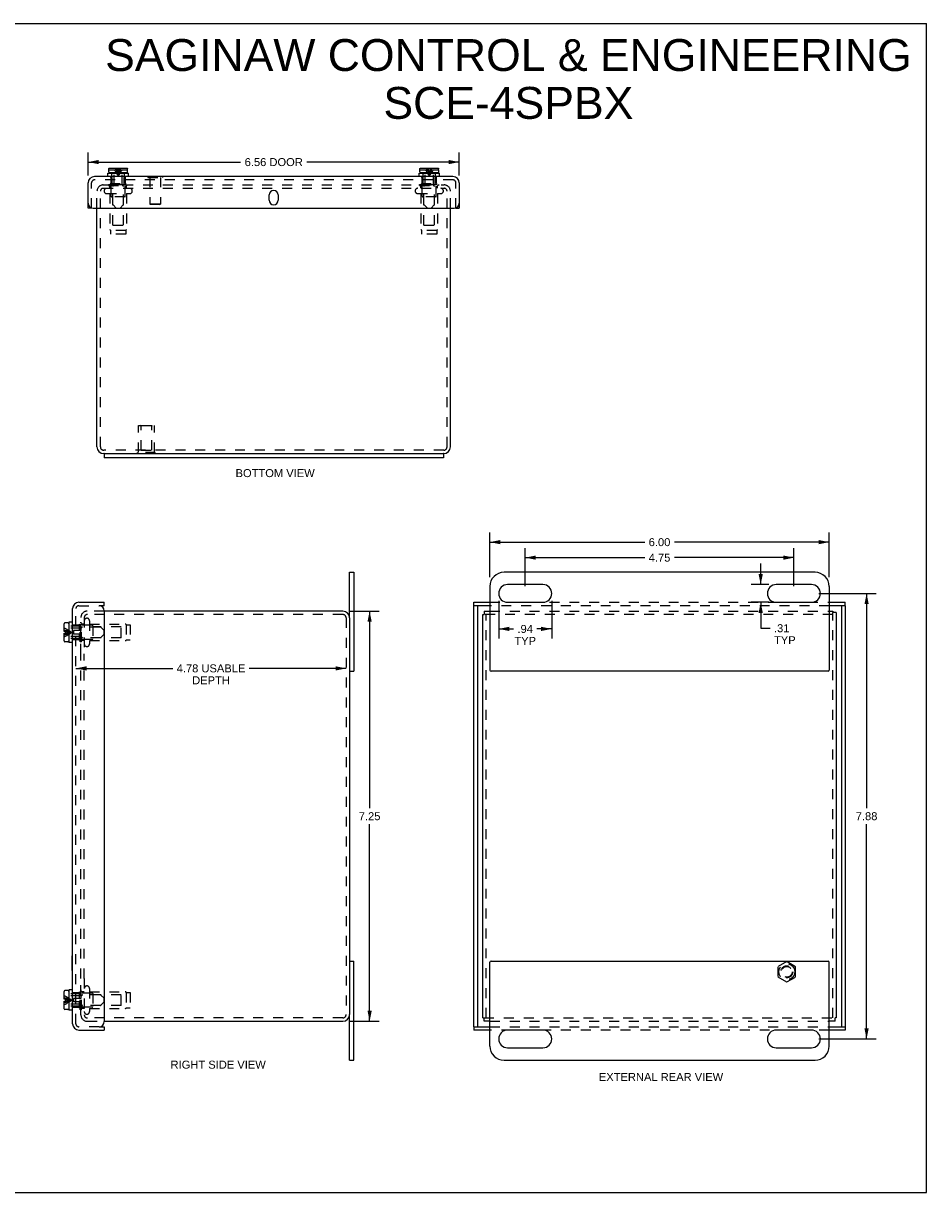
# Model space of a CAD drawing. Header units: inches. Extents: x 0 to 31.9, y 0 to 20.7.
# Tile 3 of 3: x 16 to 31.9, y 0 to 20.7. Entities that reach past the tile are written whole.
import ezdxf

# ---------------------------------------------------------------- set-up
doc = ezdxf.new("R2010")
doc.units = ezdxf.units.IN
doc.header["$LTSCALE"] = 1.75673
doc.header["$MEASUREMENT"] = 0
doc.linetypes.add('HIDDEN', pattern=[0.2, 0.1, -0.1])
doc.layers.get('0').update_dxf_attribs({"linetype": 'CONTINUOUS'})
for name, color, linetype in [('DEFAULT_2', 8, 'HIDDEN'), ('DIMENSIONS', 7, 'CONTINUOUS'), ('DOOR_ASSEMBLY', 7, 'CONTINUOUS')]:
    doc.layers.add(name, color=color, linetype=linetype)
doc.styles.get("Standard").update_dxf_attribs({"font": 'arial.ttf'})
doc.dimstyles.new('DIMSTYLE_2', dxfattribs={"dimtxt": 0.140914, "dimasz": 0.187886, "dimexe": 0.09, "dimexo": 0.07, "dimgap": 0.0375, "dimtad": 0, "dimtih": 1, "dimtoh": 1, "dimzin": 4, "dimdsep": 46, "dimtxsty": 'Standard', "dimblk": '_FILLED', "dimblk1": '_FILLED', "dimblk2": '_FILLED', "dimcen": 0.09, "dimadec": 3, "dimazin": 1, "dimtfac": 1, "dimtdec": 3, "dimtofl": 0, "dimtmove": 0, "dimatfit": 3, "dimldrblk": '_FILLED', "dimfxl": 0, "dimtolj": 1, "dimtzin": 4, "dimarcsym": 0})

# ---------------------------------------------------------------- blocks, each defined once
blk = doc.blocks.new('_FILLED')
at = {"color": 0, "linetype": 'ByBlock'}
blk.add_solid([(0, 0), (-1, 0.2), (-1, -0.2)], dxfattribs=at)
blk = doc.blocks.new('*D3')
at = {"layer": 'DIMENSIONS', "color": 2, "linetype": 'Continuous'}
for p, q in [((17.115, 17.98), (17.115, 18.385)), ((17.115, 18.216), (19.812, 18.216)), ((23.678, 18.216), (20.981, 18.216)), ((23.678, 17.98), (23.678, 18.385))]:
    blk.add_line(p, q, dxfattribs=at)
at = {"layer": 'DIMENSIONS', "color": 2, "linetype": 'Continuous', "xscale": 0.1878855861, "yscale": 0.1878855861, "zscale": 0.1878855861, "rotation": 180}
blk.add_blockref('_FILLED', (17.115, 18.216), dxfattribs=at)
at = {"layer": 'DIMENSIONS', "color": 2, "linetype": 'Continuous', "xscale": 0.1878855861, "yscale": 0.1878855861, "zscale": 0.1878855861}
blk.add_blockref('_FILLED', (23.678, 18.216), dxfattribs=at)
at = {"layer": 'DIMENSIONS', "color": 2, "linetype": 'Continuous', "insert": (20.397, 18.286), "char_height": 0.1409, "width": 1.02726, "attachment_point": 2, "line_spacing_factor": 0.9}
blk.add_mtext('6.56 DOOR', dxfattribs=at)
blk = doc.blocks.new('*D4')
at = {"layer": 'DIMENSIONS', "color": 2, "linetype": 'Continuous'}
for p, q in [((24.218, 10.878), (24.218, 11.667)), ((30.218, 10.878), (30.218, 11.667)), ((24.218, 11.498), (26.957, 11.498)), ((30.218, 11.498), (27.48, 11.498))]:
    blk.add_line(p, q, dxfattribs=at)
at = {"layer": 'DIMENSIONS', "color": 2, "linetype": 'Continuous', "xscale": 0.1878855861, "yscale": 0.1878855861, "zscale": 0.1878855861, "rotation": 180}
blk.add_blockref('_FILLED', (24.218, 11.498), dxfattribs=at)
at = {"layer": 'DIMENSIONS', "color": 2, "linetype": 'Continuous', "xscale": 0.1878855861, "yscale": 0.1878855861, "zscale": 0.1878855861}
blk.add_blockref('_FILLED', (30.218, 11.498), dxfattribs=at)
at = {"layer": 'DIMENSIONS', "color": 2, "linetype": 'Continuous', "insert": (27.218, 11.568), "char_height": 0.1409, "width": 0.38293, "attachment_point": 2, "line_spacing_factor": 0.9}
blk.add_mtext('6.00', dxfattribs=at)
blk = doc.blocks.new('*D5')
at = {"layer": 'DIMENSIONS', "color": 2, "linetype": 'Continuous'}
for p, q in [((24.375, 10.459), (24.375, 9.795)), ((25.312, 10.459), (25.312, 9.795)), ((24.375, 9.964), (24.636, 9.964)), ((25.312, 9.964), (25.051, 9.964))]:
    blk.add_line(p, q, dxfattribs=at)
at = {"layer": 'DIMENSIONS', "color": 2, "linetype": 'Continuous', "xscale": 0.1878855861, "yscale": 0.1878855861, "zscale": 0.1878855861, "rotation": 180}
blk.add_blockref('_FILLED', (24.375, 9.964), dxfattribs=at)
at = {"layer": 'DIMENSIONS', "color": 2, "linetype": 'Continuous', "xscale": 0.1878855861, "yscale": 0.1878855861, "zscale": 0.1878855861}
blk.add_blockref('_FILLED', (25.312, 9.964), dxfattribs=at)
at = {"layer": 'DIMENSIONS', "color": 2, "linetype": 'Continuous', "insert": (24.843, 10.034), "char_height": 0.1409, "width": 0.38188, "attachment_point": 2, "line_spacing_factor": 0.9}
blk.add_mtext('.94\\PTYP', dxfattribs=at)
blk = doc.blocks.new('*D6')
at = {"layer": 'DIMENSIONS', "color": 2, "linetype": 'Continuous'}
for p, q in [((29.007, 10.747), (29.007, 11.123)), ((29.149, 10.747), (28.838, 10.747)), ((29.149, 10.434), (28.838, 10.434)), ((29.007, 10.434), (29.007, 9.977)), ((29.007, 9.977), (29.172, 9.977))]:
    blk.add_line(p, q, dxfattribs=at)
at = {"layer": 'DIMENSIONS', "color": 2, "linetype": 'Continuous', "xscale": 0.1878855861, "yscale": 0.1878855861, "zscale": 0.1878855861}
for p, rotation in [((29.007, 10.747), 270), ((29.007, 10.434), 90)]:
    blk.add_blockref('_FILLED', p, dxfattribs=dict(at, rotation=rotation))
at = {"layer": 'DIMENSIONS', "color": 2, "linetype": 'Continuous', "insert": (29.242, 10.047), "char_height": 0.1409, "width": 0.38188, "attachment_point": 1, "line_spacing_factor": 0.9}
blk.add_mtext('.31\\PTYP', dxfattribs=at)
blk = doc.blocks.new('*D7')
at = {"layer": 'DIMENSIONS', "color": 2, "linetype": 'Continuous'}
for p, q in [((21.749, 10.278), (22.261, 10.278)), ((22.092, 10.278), (22.092, 6.794)), ((22.092, 3.028), (22.092, 6.512)), ((21.749, 3.028), (22.261, 3.028))]:
    blk.add_line(p, q, dxfattribs=at)
at = {"layer": 'DIMENSIONS', "color": 2, "linetype": 'Continuous', "xscale": 0.1878855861, "yscale": 0.1878855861, "zscale": 0.1878855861}
for p, rotation in [((22.092, 10.278), 90), ((22.092, 3.028), 270)]:
    blk.add_blockref('_FILLED', p, dxfattribs=dict(at, rotation=rotation))
at = {"layer": 'DIMENSIONS', "color": 2, "linetype": 'Continuous', "insert": (22.092, 6.724), "char_height": 0.1409, "width": 0.38293, "attachment_point": 2, "line_spacing_factor": 0.9}
blk.add_mtext('7.25', dxfattribs=at)
blk = doc.blocks.new('*D9')
at = {"layer": 'DIMENSIONS', "color": 2, "linetype": 'Continuous'}
for p, q in [((16.899, 9.266), (18.611, 9.266)), ((21.677, 9.266), (19.965, 9.266))]:
    blk.add_line(p, q, dxfattribs=at)
at = {"layer": 'DIMENSIONS', "color": 2, "linetype": 'Continuous', "xscale": 0.1878855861, "yscale": 0.1878855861, "zscale": 0.1878855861, "rotation": 180}
blk.add_blockref('_FILLED', (16.899, 9.266), dxfattribs=at)
at = {"layer": 'DIMENSIONS', "color": 2, "linetype": 'Continuous', "xscale": 0.1878855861, "yscale": 0.1878855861, "zscale": 0.1878855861}
blk.add_blockref('_FILLED', (21.677, 9.266), dxfattribs=at)
at = {"layer": 'DIMENSIONS', "color": 2, "linetype": 'Continuous', "insert": (19.288, 9.337), "char_height": 0.14091, "width": 1.2127, "attachment_point": 2, "line_spacing_factor": 0.9}
blk.add_mtext('4.78 USABLE\\PDEPTH', dxfattribs=at)
blk = doc.blocks.new('*D11')
at = {"layer": 'DIMENSIONS', "color": 2, "linetype": 'Continuous'}
for p, q in [((30.037, 10.591), (31.048, 10.591)), ((30.879, 10.591), (30.879, 6.794)), ((30.879, 2.716), (30.879, 6.512)), ((30.037, 2.716), (31.048, 2.716))]:
    blk.add_line(p, q, dxfattribs=at)
at = {"layer": 'DIMENSIONS', "color": 2, "linetype": 'Continuous', "xscale": 0.1878855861, "yscale": 0.1878855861, "zscale": 0.1878855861}
for p, rotation in [((30.879, 10.591), 90), ((30.879, 2.716), 270)]:
    blk.add_blockref('_FILLED', p, dxfattribs=dict(at, rotation=rotation))
at = {"layer": 'DIMENSIONS', "color": 2, "linetype": 'Continuous', "insert": (30.879, 6.724), "char_height": 0.1409, "width": 0.38293, "attachment_point": 2, "line_spacing_factor": 0.9}
blk.add_mtext('7.88', dxfattribs=at)
blk = doc.blocks.new('*D12')
at = {"layer": 'DIMENSIONS', "color": 2, "linetype": 'Continuous'}
for p, q in [((24.843, 10.722), (24.843, 11.393)), ((29.593, 10.722), (29.593, 11.393)), ((24.843, 11.224), (26.957, 11.224)), ((29.593, 11.224), (27.48, 11.224))]:
    blk.add_line(p, q, dxfattribs=at)
at = {"layer": 'DIMENSIONS', "color": 2, "linetype": 'Continuous', "xscale": 0.1878855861, "yscale": 0.1878855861, "zscale": 0.1878855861, "rotation": 180}
blk.add_blockref('_FILLED', (24.843, 11.224), dxfattribs=at)
at = {"layer": 'DIMENSIONS', "color": 2, "linetype": 'Continuous', "xscale": 0.1878855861, "yscale": 0.1878855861, "zscale": 0.1878855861}
blk.add_blockref('_FILLED', (29.593, 11.224), dxfattribs=at)
at = {"layer": 'DIMENSIONS', "color": 2, "linetype": 'Continuous', "insert": (27.218, 11.294), "char_height": 0.1409, "width": 0.38293, "attachment_point": 2, "line_spacing_factor": 0.9}
blk.add_mtext('4.75', dxfattribs=at)

msp = doc.modelspace()

# ---------------------------------------------------------------- linework, layer by layer
at = {"color": 7, "linetype": 'Continuous'}
for p, q in [((0, 20.6674), (31.9405, 20.6674)), ((31.9405, 0), (31.9405, 20.6674)), ((17.3965, 13.0622), (17.3965, 12.9872)), ((17.3965, 13.0622), (23.3965, 13.0622)), ((23.3965, 13.0622), (23.3965, 12.9872)), ((21.7371, 10.1581), (21.7371, 10.9656)), ((21.7371, 10.9656), (21.8121, 10.9656)), ((24.0934, 10.2181), (24.1154, 10.2181)), ((24.1154, 10.2781), (24.1154, 10.2181)), ((30.2834, 10.2781), (30.2834, 10.2561)), ((30.3434, 10.2561), (30.2834, 10.2561)), ((21.7371, 9.2156), (21.8121, 9.2156)), ((21.7371, 4.0906), (21.8121, 4.0906)), ((21.7371, 2.3406), (21.7371, 3.1481)), ((24.0934, 3.0881), (24.1154, 3.0881)), ((24.1154, 3.0281), (24.1154, 3.0881)), ((30.3434, 3.0881), (30.3214, 3.0881)), ((30.3214, 3.0281), (30.3214, 3.0881)), ((21.7371, 2.3406), (21.8121, 2.3406)), ((0, 0), (31.9405, 0))]:
    msp.add_line(p, q, dxfattribs=at)
at = {"color": 3, "linetype": 'Continuous'}
for p, q in [((17.2715, 13.1822), (17.2715, 17.4002)), ((23.5215, 13.1822), (23.5215, 17.4002)), ((17.3965, 13.0622), (17.3915, 13.0622)), ((23.4015, 13.0622), (23.3965, 13.0622)), ((23.3965, 12.9872), (17.3965, 12.9872)), ((21.8121, 10.9656), (21.8121, 9.2156)), ((29.9684, 10.9656), (24.4684, 10.9656)), ((24.2184, 10.7156), (24.2184, 9.2356)), ((25.1559, 10.7469), (24.5309, 10.7469)), ((29.9059, 10.7469), (29.2809, 10.7469)), ((30.2184, 10.7156), (30.2184, 9.2356)), ((24.5309, 10.4344), (25.1559, 10.4344)), ((29.2809, 10.4344), (29.9059, 10.4344)), ((21.6171, 10.2781), (17.3991, 10.2781)), ((21.7371, 10.1581), (21.7371, 3.1481)), ((24.0934, 3.0881), (24.0934, 10.2181)), ((24.1154, 10.2781), (24.2184, 10.2781)), ((30.2184, 10.2781), (30.2834, 10.2781)), ((30.3434, 10.2561), (30.3434, 3.0881)), ((30.1984, 9.2156), (24.2384, 9.2156)), ((21.8121, 2.3406), (21.8121, 4.0906)), ((24.2184, 2.5906), (24.2184, 4.0706)), ((24.2384, 4.0906), (30.1984, 4.0906)), ((30.2184, 2.5906), (30.2184, 4.0706)), ((17.3991, 3.0281), (21.6171, 3.0281)), ((24.2184, 3.0281), (24.1154, 3.0281)), ((30.3214, 3.0281), (30.2184, 3.0281)), ((25.1559, 2.8719), (24.5309, 2.8719)), ((29.9059, 2.8719), (29.2809, 2.8719)), ((24.5309, 2.5594), (25.1559, 2.5594)), ((29.2809, 2.5594), (29.9059, 2.5594)), ((24.4684, 2.3406), (29.9684, 2.3406))]:
    msp.add_line(p, q, dxfattribs=at)
for centre, radius, start, end in [((17.3915, 13.1822), 0.12, 180, 270), ((23.4015, 13.1822), 0.12, 270, 360), ((24.4684, 10.7156), 0.25, 90, 180), ((29.9684, 10.7156), 0.25, 0, 90), ((24.5309, 10.5906), 0.1562, 90, 270), ((25.1559, 10.5906), 0.1562, 270, 90), ((29.2809, 10.5906), 0.1562, 90, 270), ((29.9059, 10.5906), 0.1562, 270, 90), ((21.6171, 10.1581), 0.12, 0, 90), ((24.2384, 9.2356), 0.02, 180, 270), ((30.1984, 9.2356), 0.02, 270, 360), ((24.2384, 4.0706), 0.02, 90, 180), ((30.1984, 4.0706), 0.02, 0, 90), ((21.6171, 3.1481), 0.12, 270, 360), ((24.5309, 2.7156), 0.1562, 90, 270), ((25.1559, 2.7156), 0.1562, 270, 90), ((29.2809, 2.7156), 0.1562, 90, 270), ((29.9059, 2.7156), 0.1562, 270, 90), ((24.4684, 2.5906), 0.25, 180, 270), ((29.9684, 2.5906), 0.25, 270, 360)]:
    msp.add_arc(centre, radius, start, end, dxfattribs=at)
at = {"layer": 'DEFAULT_2', "color": 8, "linetype": 'HIDDEN'}
for p, q in [((17.3835, 17.8122), (23.4095, 17.8122)), ((17.4765, 17.8042), (17.4765, 17.8222)), ((17.4765, 17.8222), (17.8165, 17.8222)), ((17.4765, 17.8042), (17.8165, 17.8042)), ((17.5005, 17.7522), (17.5005, 17.7942)), ((17.5215, 17.6122), (17.5215, 17.8222)), ((17.7715, 17.6122), (17.7715, 17.8222)), ((17.7925, 17.7522), (17.7925, 17.7942)), ((17.8165, 17.8042), (17.8165, 17.8222)), ((22.9765, 17.8222), (23.3165, 17.8222)), ((22.9765, 17.8042), (22.9765, 17.8222)), ((22.9765, 17.8042), (23.3165, 17.8042)), ((23.0005, 17.7522), (23.0005, 17.7942)), ((23.0215, 17.6122), (23.0215, 17.8222)), ((23.2715, 17.6122), (23.2715, 17.8222)), ((23.2925, 17.7522), (23.2925, 17.7942)), ((23.3165, 17.8042), (23.3165, 17.8222)), ((17.2715, 17.4002), (17.2715, 17.6972)), ((17.3315, 13.1822), (17.3315, 17.6972)), ((17.3835, 17.7522), (23.4095, 17.7522)), ((17.4428, 17.6597), (17.8503, 17.6597)), ((17.5005, 17.6597), (17.5005, 17.0265)), ((17.7615, 17.6022), (17.5315, 17.6022)), ((17.5515, 17.1022), (17.5515, 17.6022)), ((17.7415, 17.1022), (17.7415, 17.6022)), ((17.7925, 17.6597), (17.7925, 17.0265)), ((22.9428, 17.6597), (23.3503, 17.6597)), ((23.0005, 17.6597), (23.0005, 17.0265)), ((23.2615, 17.6022), (23.0315, 17.6022)), ((23.0515, 17.1022), (23.0515, 17.6022)), ((23.2415, 17.1022), (23.2415, 17.6022)), ((23.2925, 17.6597), (23.2925, 17.0265)), ((23.4615, 13.1822), (23.4615, 17.6972)), ((23.5215, 17.4002), (23.5215, 17.6972)), ((17.5115, 17.0087), (17.5115, 16.9397)), ((17.7815, 17.0087), (17.5115, 17.0087)), ((17.5515, 17.1022), (17.7415, 17.1022)), ((17.7815, 17.0087), (17.7815, 16.9397)), ((23.2815, 17.0087), (23.0115, 17.0087)), ((23.0115, 17.0087), (23.0115, 16.9397)), ((23.0515, 17.1022), (23.2415, 17.1022)), ((23.2815, 17.0087), (23.2815, 16.9397)), ((17.7815, 16.9397), (17.5115, 16.9397)), ((23.2815, 16.9397), (23.0115, 16.9397)), ((18.0065, 13.0828), (18.0065, 13.5618)), ((18.0065, 13.5618), (18.2865, 13.5618)), ((18.0515, 13.5518), (18.0415, 13.5618)), ((18.0515, 13.1243), (18.0515, 13.5518)), ((18.2415, 13.5518), (18.0515, 13.5518)), ((18.2415, 13.5518), (18.2515, 13.5618)), ((18.2415, 13.1243), (18.2415, 13.5518)), ((18.2865, 13.0828), (18.2865, 13.5618)), ((23.4015, 13.1222), (17.3915, 13.1222)), ((18.3025, 13.0828), (17.9905, 13.0828)), ((17.9905, 13.0618), (17.9905, 13.0828)), ((18.3025, 13.0618), (17.9905, 13.0618)), ((18.0515, 13.1243), (18.2415, 13.1243)), ((18.1465, 13.0618), (18.1465, 13.0828)), ((18.3025, 13.0618), (18.3025, 13.0828)), ((16.9871, 9.522), (16.9871, 10.1661)), ((17.0471, 10.1661), (17.0471, 9.522)), ((17.3991, 10.2781), (17.0991, 10.2781)), ((17.1021, 10.2181), (17.0991, 10.2181)), ((21.6171, 10.2181), (17.1021, 10.2181)), ((21.6771, 10.1581), (21.6771, 3.1481)), ((30.2834, 10.2181), (24.1154, 10.2181)), ((24.1534, 3.0881), (24.1534, 10.2181)), ((24.2184, 10.2781), (30.2184, 10.2781)), ((30.2834, 3.0881), (30.2834, 10.2561)), ((16.9771, 9.7331), (16.9771, 10.0731)), ((16.9951, 10.0731), (16.9771, 10.0731)), ((17.1871, 10.0281), (16.9771, 10.0281)), ((16.9951, 9.7331), (16.9951, 10.0731)), ((17.0471, 10.0491), (17.0051, 10.0491)), ((17.1396, 10.1069), (17.1396, 9.6994)), ((17.1396, 10.0491), (17.7728, 10.0491)), ((17.1971, 10.0181), (17.1971, 9.7881)), ((17.6971, 9.9981), (17.1971, 9.9981)), ((17.6971, 9.8082), (17.6971, 9.9981)), ((17.7906, 10.0381), (17.7906, 9.7681)), ((17.7906, 10.0381), (17.8596, 10.0381)), ((17.8596, 10.0381), (17.8596, 9.7681)), ((17.1871, 9.7781), (16.9771, 9.7781)), ((16.9951, 9.7331), (16.9771, 9.7331)), ((17.0471, 9.7571), (17.0051, 9.7571)), ((17.1396, 9.7571), (17.7728, 9.7571)), ((17.6971, 9.8081), (17.1971, 9.8081)), ((17.7906, 9.7681), (17.8596, 9.7681)), ((16.9871, 3.7844), (16.9871, 9.5219)), ((17.0471, 3.7844), (17.0471, 9.5219)), ((29.4684, 4.0833), (29.3124, 3.9932)), ((29.3124, 3.9932), (29.3124, 3.8131)), ((29.6244, 3.9932), (29.4684, 4.0833)), ((29.6244, 3.8131), (29.6244, 3.9932)), ((16.9871, 3.1401), (16.9871, 3.7843)), ((17.0471, 3.7843), (17.0471, 3.1401)), ((29.3124, 3.8131), (29.4684, 3.723)), ((29.4684, 3.723), (29.6244, 3.8131)), ((16.9951, 3.5731), (16.9771, 3.5731)), ((16.9771, 3.2331), (16.9771, 3.5731)), ((17.1871, 3.5281), (16.9771, 3.5281)), ((16.9951, 3.2331), (16.9951, 3.5731)), ((17.0471, 3.5491), (17.0051, 3.5491)), ((17.1396, 3.6069), (17.1396, 3.1994)), ((17.1396, 3.5491), (17.7728, 3.5491)), ((17.1971, 3.5181), (17.1971, 3.2881)), ((17.7906, 3.5381), (17.8596, 3.5381)), ((17.7906, 3.5381), (17.7906, 3.2681)), ((17.8596, 3.5381), (17.8596, 3.2681)), ((17.6971, 3.4981), (17.1971, 3.4981)), ((17.6971, 3.3081), (17.1971, 3.3081)), ((17.6971, 3.3082), (17.6971, 3.4981)), ((17.1871, 3.2781), (16.9771, 3.2781)), ((16.9951, 3.2331), (16.9771, 3.2331)), ((17.0471, 3.2571), (17.0051, 3.2571)), ((17.1396, 3.2571), (17.7728, 3.2571)), ((17.7906, 3.2681), (17.8596, 3.2681)), ((17.0991, 3.0881), (17.1021, 3.0881)), ((17.0991, 3.0281), (17.3991, 3.0281)), ((21.6171, 3.0881), (17.1021, 3.0881)), ((24.1154, 3.0881), (30.3214, 3.0881)), ((24.2184, 3.0281), (30.2184, 3.0281))]:
    msp.add_line(p, q, dxfattribs=at)
for radius in [0.1421, 0.14, 0.105, 0.095]:
    msp.add_circle((29.4684, 3.9031), radius, dxfattribs=at)
for centre, radius, start, end in [((17.3835, 17.7002), 0.112, 90, 180), ((17.4905, 17.7942), 0.01, 0, 90), ((17.8025, 17.7942), 0.01, 90, 180), ((22.9905, 17.7942), 0.01, 0, 90), ((23.3025, 17.7942), 0.01, 90, 180), ((23.4095, 17.7002), 0.112, 0, 90), ((17.3835, 17.7002), 0.052, 90, 180), ((17.4428, 17.7059), 0.0462, 90, 270), ((17.5315, 17.6122), 0.01, 180, 270), ((17.7615, 17.6122), 0.01, 270, 360), ((17.8503, 17.7059), 0.0462, 270, 90), ((22.9428, 17.7059), 0.0462, 90, 270), ((23.0315, 17.6122), 0.01, 180, 270), ((23.2615, 17.6122), 0.01, 270, 360), ((23.3503, 17.7059), 0.0462, 270, 90), ((23.4095, 17.7002), 0.052, 0, 90), ((17.5205, 17.0265), 0.02, 180, 243.25632), ((17.7725, 17.0265), 0.02, 296.74368, 360), ((23.0205, 17.0265), 0.02, 180, 243.25632), ((23.2725, 17.0265), 0.02, 296.74368, 360), ((17.3915, 13.1822), 0.06, 180, 270), ((23.4015, 13.1822), 0.06, 270, 360), ((17.0991, 10.1661), 0.112, 90, 180), ((17.0991, 10.1661), 0.052, 90, 180), ((17.0934, 10.1069), 0.0462, 0, 180), ((21.6171, 10.1581), 0.06, 0, 90), ((17.0051, 10.0591), 0.01, 180.00004, 270), ((17.1871, 10.0181), 0.01, 359.99997, 90), ((17.7728, 10.0291), 0.02, 26.74368, 90), ((17.0051, 9.7471), 0.01, 90, 179.99996), ((17.1871, 9.7881), 0.01, 270, 0.00003), ((17.7728, 9.7771), 0.02, 270, 333.25632), ((17.0934, 9.6994), 0.0462, 180, 360), ((17.0051, 3.5591), 0.01, 180.00004, 270), ((17.0934, 3.6069), 0.0462, 0, 180), ((17.1871, 3.5181), 0.01, 359.99997, 90), ((17.7728, 3.5291), 0.02, 26.74368, 90), ((17.0991, 3.1401), 0.112, 180, 270), ((17.0051, 3.2471), 0.01, 90, 179.99996), ((17.0934, 3.1994), 0.0462, 180, 360), ((17.0991, 3.1401), 0.052, 180, 270), ((17.1871, 3.2881), 0.01, 270, 0.00003), ((17.7728, 3.2771), 0.02, 270, 333.25632), ((21.6171, 3.1481), 0.06, 270, 360)]:
    msp.add_arc(centre, radius, start, end, dxfattribs=at)
at = {"layer": 'DOOR_ASSEMBLY', "color": 7, "linetype": 'Continuous'}
for p, q in [((17.4655, 17.9602), (17.4655, 18.0227)), ((17.4655, 18.0227), (17.8275, 18.0227)), ((17.4795, 18.0427), (17.4795, 18.0777)), ((17.4795, 18.0777), (17.4803, 18.0777)), ((17.4803, 18.0777), (17.4803, 18.0957)), ((17.7985, 18.0277), (17.4945, 18.0277)), ((17.4954, 18.1107), (17.7976, 18.1107)), ((17.5735, 18.0227), (17.5735, 18.0277)), ((17.7195, 18.0227), (17.7195, 18.0277)), ((17.8127, 18.0777), (17.8127, 18.0957)), ((17.8127, 18.0777), (17.8135, 18.0777)), ((17.8135, 18.0427), (17.8135, 18.0777)), ((17.8275, 17.9602), (17.8275, 18.0227)), ((22.9655, 18.0227), (23.3275, 18.0227)), ((22.9655, 17.9602), (22.9655, 18.0227)), ((22.9795, 18.0777), (22.9803, 18.0777)), ((22.9795, 18.0427), (22.9795, 18.0777)), ((22.9803, 18.0777), (22.9803, 18.0957)), ((23.2985, 18.0277), (22.9945, 18.0277)), ((22.9954, 18.1107), (23.2976, 18.1107)), ((23.0735, 18.0227), (23.0735, 18.0277)), ((23.2195, 18.0227), (23.2195, 18.0277)), ((23.3127, 18.0777), (23.3127, 18.0957)), ((23.3127, 18.0777), (23.3135, 18.0777)), ((23.3135, 18.0427), (23.3135, 18.0777)), ((23.3275, 17.9602), (23.3275, 18.0227)), ((18.1723, 17.9642), (18.1723, 17.9602)), ((18.1723, 17.9642), (18.4283, 17.9642)), ((18.4283, 17.9642), (18.4283, 17.9602)), ((17.1753, 17.4002), (17.1153, 17.4002)), ((23.6178, 17.4002), (23.6778, 17.4002)), ((17.3991, 10.3744), (17.3091, 10.3744)), ((17.3991, 10.3744), (17.3991, 10.4344)), ((23.9372, 10.3744), (23.9372, 10.4344)), ((24.2184, 10.3744), (23.9372, 10.3744)), ((23.9972, 10.3744), (23.9972, 2.9319)), ((30.4997, 10.3744), (30.2184, 10.3744)), ((30.4397, 2.9319), (30.4397, 10.3744)), ((30.4997, 10.3744), (30.4997, 10.4344)), ((16.6886, 9.9196), (16.6886, 10.0551)), ((16.7566, 10.0701), (16.7036, 10.0701)), ((16.7716, 10.0551), (16.7716, 9.7511)), ((16.7766, 9.9761), (16.7716, 9.9761)), ((16.7766, 10.0841), (16.7766, 9.7221)), ((16.8391, 10.0841), (16.7766, 10.0841)), ((16.7216, 9.9196), (16.6886, 9.9196)), ((16.6886, 9.7512), (16.6886, 9.8866)), ((16.6886, 9.8866), (16.7216, 9.8866)), ((16.7566, 9.7361), (16.7036, 9.7361)), ((16.7216, 9.8866), (16.7216, 9.9196)), ((16.7766, 9.8301), (16.7716, 9.8301)), ((16.8391, 9.7221), (16.7766, 9.7221)), ((16.8351, 3.9289), (16.8351, 4.1849)), ((16.8351, 4.1849), (16.8391, 4.1849)), ((16.8351, 3.9289), (16.8391, 3.9289)), ((16.6886, 3.4196), (16.6886, 3.5551)), ((16.7566, 3.5701), (16.7036, 3.5701)), ((16.7716, 3.5551), (16.7716, 3.2511)), ((16.8391, 3.5841), (16.7766, 3.5841)), ((16.7766, 3.5841), (16.7766, 3.2221)), ((16.7216, 3.4196), (16.6886, 3.4196)), ((16.6886, 3.3866), (16.7216, 3.3866)), ((16.6886, 3.2512), (16.6886, 3.3866)), ((16.7216, 3.3866), (16.7216, 3.4196)), ((16.7766, 3.4761), (16.7716, 3.4761)), ((16.7766, 3.3301), (16.7716, 3.3301)), ((16.7566, 3.2361), (16.7036, 3.2361)), ((16.8391, 3.2221), (16.7766, 3.2221)), ((17.3091, 2.9319), (17.3991, 2.9319)), ((17.3991, 2.9319), (17.3991, 2.8719)), ((23.9372, 2.9319), (24.2184, 2.9319)), ((23.9372, 2.9319), (23.9372, 2.8719)), ((30.2184, 2.9319), (30.4997, 2.9319)), ((30.4997, 2.9319), (30.4997, 2.8719))]:
    msp.add_line(p, q, dxfattribs=at)
at = {"layer": 'DOOR_ASSEMBLY', "color": 8, "linetype": 'HIDDEN'}
for p, q in [((17.4803, 18.0777), (17.6139, 18.0777)), ((17.4821, 18.1027), (17.4821, 18.1027)), ((17.4829, 18.104), (17.4829, 18.104)), ((17.4838, 18.1052), (17.4838, 18.1052)), ((17.4848, 18.1063), (17.4848, 18.1063)), ((17.4859, 18.1073), (17.4859, 18.1073)), ((17.4871, 18.1081), (17.487, 18.1081)), ((17.4883, 18.1089), (17.4883, 18.1089)), ((17.4939, 18.1106), (17.4925, 18.1104)), ((17.5365, 17.9427), (17.5365, 18.0227)), ((17.5735, 17.8149), (17.5735, 18.0227)), ((17.6009, 18.0421), (17.6114, 18.0247)), ((17.6815, 18.0828), (17.6791, 18.0777)), ((17.6791, 18.0777), (17.8127, 18.0777)), ((17.6921, 18.0421), (17.6816, 18.0247)), ((17.7195, 17.8149), (17.7195, 18.0227)), ((17.7565, 17.9427), (17.7565, 18.0227)), ((17.8047, 18.1089), (17.8047, 18.1089)), ((17.806, 18.1081), (17.806, 18.1081)), ((17.8072, 18.1073), (17.8072, 18.1073)), ((17.8083, 18.1063), (17.8083, 18.1063)), ((17.8093, 18.1052), (17.8093, 18.1052)), ((17.8102, 18.104), (17.8102, 18.104)), ((17.8109, 18.1027), (17.8109, 18.1027)), ((17.8126, 18.0971), (17.8124, 18.0986)), ((22.9803, 18.0777), (23.1139, 18.0777)), ((22.9821, 18.1027), (22.9821, 18.1027)), ((22.9829, 18.104), (22.9829, 18.104)), ((22.9838, 18.1052), (22.9838, 18.1052)), ((22.9848, 18.1063), (22.9848, 18.1063)), ((22.9859, 18.1073), (22.9859, 18.1073)), ((22.9871, 18.1081), (22.987, 18.1081)), ((22.9883, 18.1089), (22.9883, 18.1089)), ((22.9939, 18.1106), (22.9925, 18.1104)), ((23.0365, 17.9427), (23.0365, 18.0227)), ((23.0735, 17.8149), (23.0735, 18.0227)), ((23.1009, 18.0421), (23.1114, 18.0247)), ((23.1815, 18.0828), (23.1791, 18.0777)), ((23.1791, 18.0777), (23.3127, 18.0777)), ((23.1921, 18.0421), (23.1816, 18.0247)), ((23.2195, 17.8149), (23.2195, 18.0227)), ((23.2565, 17.9427), (23.2565, 18.0227)), ((23.2991, 18.1106), (23.2991, 18.1106)), ((23.3047, 18.1089), (23.3047, 18.1089)), ((23.306, 18.1081), (23.306, 18.1081)), ((23.3072, 18.1073), (23.3072, 18.1073)), ((23.3083, 18.1063), (23.3083, 18.1063)), ((23.3093, 18.1052), (23.3093, 18.1052)), ((23.3102, 18.104), (23.3102, 18.104)), ((23.3109, 18.1027), (23.3109, 18.1027)), ((23.3126, 18.0971), (23.3124, 18.0986)), ((17.1753, 17.4002), (17.1753, 17.8482)), ((23.5658, 17.9002), (17.2273, 17.9002)), ((17.5067, 17.8352), (17.5147, 17.8274)), ((17.5067, 17.8352), (17.7863, 17.8352)), ((17.5146, 17.8274), (17.5224, 17.8199)), ((17.5165, 17.9427), (17.5165, 17.9602)), ((17.5165, 17.9427), (17.5407, 17.9427)), ((17.52, 17.8352), (17.52, 17.9427)), ((17.5223, 17.8199), (17.5298, 17.8127)), ((17.7632, 17.8127), (17.5298, 17.8127)), ((17.5407, 17.8127), (17.5407, 17.9427)), ((17.5525, 17.4679), (17.5525, 17.7815)), ((17.5691, 17.8043), (17.5569, 17.7921)), ((17.7239, 17.8043), (17.7361, 17.7921)), ((17.7405, 17.4679), (17.7405, 17.7815)), ((17.7524, 17.8127), (17.7524, 17.9427)), ((17.7524, 17.9427), (17.7765, 17.9427)), ((17.7707, 17.8199), (17.7632, 17.8127)), ((17.7707, 17.8199), (17.7784, 17.8274)), ((17.773, 17.8352), (17.773, 17.9427)), ((17.7765, 17.9427), (17.7765, 17.9602)), ((17.7784, 17.8274), (17.7863, 17.8352)), ((18.1723, 17.9602), (18.1723, 17.9462)), ((18.1723, 17.9462), (18.4283, 17.9462)), ((18.2063, 17.9462), (18.2063, 17.4742)), ((18.3943, 17.9462), (18.3943, 17.4742)), ((18.4283, 17.9602), (18.4283, 17.9462)), ((23.0067, 17.8352), (23.2863, 17.8352)), ((23.0147, 17.8274), (23.0067, 17.8352)), ((23.0146, 17.8274), (23.0224, 17.8199)), ((23.0165, 17.9427), (23.0165, 17.9602)), ((23.0165, 17.9427), (23.0407, 17.9427)), ((23.02, 17.8352), (23.02, 17.9427)), ((23.0223, 17.8199), (23.0298, 17.8127)), ((23.2632, 17.8127), (23.0298, 17.8127)), ((23.0407, 17.8127), (23.0407, 17.9427)), ((23.0525, 17.4679), (23.0525, 17.7815)), ((23.0691, 17.8043), (23.0569, 17.7921)), ((23.2239, 17.8043), (23.2361, 17.7921)), ((23.2405, 17.4679), (23.2405, 17.7815)), ((23.2524, 17.9427), (23.2765, 17.9427)), ((23.2524, 17.8127), (23.2524, 17.9427)), ((23.2632, 17.8127), (23.2707, 17.8199)), ((23.2707, 17.8199), (23.2784, 17.8274)), ((23.273, 17.8352), (23.273, 17.9427)), ((23.2765, 17.9427), (23.2765, 17.9602)), ((23.2784, 17.8274), (23.2863, 17.8352)), ((23.6178, 17.4002), (23.6178, 17.8482)), ((17.6135, 17.4007), (17.5569, 17.4573)), ((17.6135, 17.4007), (17.6795, 17.4007)), ((17.6795, 17.4007), (17.7361, 17.4573)), ((18.2163, 17.4642), (18.2063, 17.4742)), ((18.3943, 17.4742), (18.2063, 17.4742)), ((18.3843, 17.4642), (18.2163, 17.4642)), ((18.3843, 17.4642), (18.3943, 17.4742)), ((23.1135, 17.4007), (23.0569, 17.4573)), ((23.1135, 17.4007), (23.1795, 17.4007)), ((23.1795, 17.4007), (23.2361, 17.4573)), ((16.9511, 10.3744), (17.3091, 10.3744)), ((24.2184, 10.4344), (30.2184, 10.4344)), ((30.2184, 10.3744), (24.2184, 10.3744)), ((16.8991, 2.9839), (16.8991, 10.3224)), ((16.9866, 10.0131), (16.7766, 10.0131)), ((16.9844, 9.9761), (16.7766, 9.9761)), ((16.9641, 10.0331), (16.8391, 10.0331)), ((16.8566, 9.9331), (16.8566, 9.8731)), ((16.9866, 9.9331), (16.8566, 9.9331)), ((16.9641, 9.9331), (16.9641, 10.0461)), ((16.9866, 10.0236), (16.9641, 10.0461)), ((16.9866, 10.0236), (16.9866, 9.9331)), ((16.995, 9.9805), (17.0072, 9.9928)), ((17.3314, 9.9971), (17.0178, 9.9971)), ((17.3986, 9.9361), (17.342, 9.9928)), ((17.3986, 9.8701), (17.3986, 9.9361)), ((16.7572, 9.9126), (16.7746, 9.9104)), ((16.7572, 9.8937), (16.7746, 9.8959)), ((16.9844, 9.8301), (16.7766, 9.8301)), ((16.9866, 9.7931), (16.7766, 9.7931)), ((16.9641, 9.7731), (16.8391, 9.7731)), ((16.9866, 9.8731), (16.8566, 9.8731)), ((16.9641, 9.7601), (16.9641, 9.8731)), ((16.9866, 9.7826), (16.9641, 9.7601)), ((16.9866, 9.8731), (16.9866, 9.7826)), ((16.995, 9.8258), (17.0072, 9.8135)), ((17.3314, 9.8091), (17.0178, 9.8091)), ((17.3986, 9.8701), (17.342, 9.8135)), ((16.9641, 3.5331), (16.8391, 3.5331)), ((16.9866, 3.5236), (16.9641, 3.5461)), ((16.9641, 3.4331), (16.9641, 3.5461)), ((16.9866, 3.5236), (16.9866, 3.4331)), ((16.7572, 3.4126), (16.7746, 3.4104)), ((16.7572, 3.3937), (16.7746, 3.3959)), ((16.9866, 3.5131), (16.7766, 3.5131)), ((16.9844, 3.4761), (16.7766, 3.4761)), ((16.9844, 3.3301), (16.7766, 3.3301)), ((16.9866, 3.4331), (16.8566, 3.4331)), ((16.8566, 3.4331), (16.8566, 3.3731)), ((16.9866, 3.3731), (16.8566, 3.3731)), ((16.9641, 3.2601), (16.9641, 3.3731)), ((16.9866, 3.3731), (16.9866, 3.2826)), ((16.995, 3.4805), (17.0072, 3.4928)), ((16.995, 3.3258), (17.0072, 3.3135)), ((17.3314, 3.4971), (17.0178, 3.4971)), ((17.3314, 3.3091), (17.0178, 3.3091)), ((17.3986, 3.4361), (17.342, 3.4928)), ((17.3986, 3.3701), (17.342, 3.3135)), ((17.3986, 3.3701), (17.3986, 3.4361)), ((16.9866, 3.2931), (16.7766, 3.2931)), ((16.9641, 3.2731), (16.8391, 3.2731)), ((16.9866, 3.2826), (16.9641, 3.2601)), ((17.3091, 2.9319), (16.9511, 2.9319)), ((24.2184, 2.9319), (30.2184, 2.9319)), ((30.2184, 2.8719), (24.2184, 2.8719))]:
    msp.add_line(p, q, dxfattribs=at)
at = {"layer": 'DOOR_ASSEMBLY', "color": 3, "linetype": 'Continuous'}
for p, q in [((17.1153, 17.4002), (17.1153, 17.8482)), ((23.5658, 17.9602), (17.2273, 17.9602)), ((23.6778, 17.8482), (23.6778, 17.4002)), ((20.3184, 17.5408), (20.3184, 17.6345)), ((20.4746, 17.6345), (20.4746, 17.5408)), ((17.2053, 17.4002), (23.5878, 17.4002)), ((16.9511, 10.4344), (17.3991, 10.4344)), ((23.9372, 10.4344), (24.2184, 10.4344)), ((23.9372, 2.9319), (23.9372, 10.3744)), ((30.2184, 10.4344), (30.4997, 10.4344)), ((30.4997, 10.3744), (30.4997, 2.9319)), ((16.8391, 2.9839), (16.8391, 10.3224)), ((17.3991, 10.2844), (17.3991, 3.0219)), ((16.9511, 2.8719), (17.3991, 2.8719)), ((24.2184, 2.8719), (23.9372, 2.8719)), ((30.4997, 2.8719), (30.2184, 2.8719))]:
    msp.add_line(p, q, dxfattribs=at)
at = {"layer": 'DOOR_ASSEMBLY', "color": 7, "linetype": 'Continuous'}
for points in [[(17.4803, 18.0957), (17.4804, 18.0971), (17.4806, 18.0986), (17.481, 18.1), (17.4815, 18.1014), (17.4821, 18.1027), (17.4829, 18.104), (17.4838, 18.1052), (17.4848, 18.1063), (17.4859, 18.1073), (17.487, 18.1081), (17.4883, 18.1089), (17.4897, 18.1095), (17.4911, 18.11), (17.4925, 18.1104), (17.4939, 18.1106), (17.4954, 18.1107)], [(17.7976, 18.1107), (17.7991, 18.1106), (17.8006, 18.1104), (17.802, 18.11), (17.8034, 18.1095), (17.8047, 18.1089), (17.806, 18.1081), (17.8072, 18.1073), (17.8083, 18.1063), (17.8093, 18.1052), (17.8102, 18.104), (17.8109, 18.1027), (17.8116, 18.1014), (17.8121, 18.1), (17.8124, 18.0986), (17.8126, 18.0971), (17.8127, 18.0957)], [(22.9803, 18.0957), (22.9804, 18.0971), (22.9806, 18.0986), (22.981, 18.1), (22.9815, 18.1014), (22.9821, 18.1027), (22.9829, 18.104), (22.9838, 18.1052), (22.9848, 18.1063), (22.9859, 18.1073), (22.987, 18.1081), (22.9883, 18.1089), (22.9897, 18.1095), (22.9911, 18.11), (22.9925, 18.1104), (22.9939, 18.1106), (22.9954, 18.1107)], [(23.2976, 18.1107), (23.2991, 18.1106), (23.3006, 18.1104), (23.302, 18.11), (23.3034, 18.1095), (23.3047, 18.1089), (23.306, 18.1081), (23.3072, 18.1073), (23.3083, 18.1063), (23.3093, 18.1052), (23.3102, 18.104), (23.3109, 18.1027), (23.3116, 18.1014), (23.3121, 18.1), (23.3124, 18.0986), (23.3126, 18.0971), (23.3127, 18.0957)]]:
    msp.add_lwpolyline(points, dxfattribs=at)
at = {"layer": 'DOOR_ASSEMBLY', "color": 8, "linetype": 'HIDDEN'}
for points in [[(17.5818, 18.0777), (17.5911, 18.0598), (17.6009, 18.0421)], [(17.6139, 18.0777), (17.6115, 18.0828), (17.6091, 18.0881), (17.6067, 18.0935), (17.6043, 18.0991), (17.6019, 18.1048), (17.5995, 18.1107)], [(17.6085, 18.0777), (17.6139, 18.0598), (17.6197, 18.0421), (17.6259, 18.0247), (17.6324, 18.0075), (17.6393, 17.9905), (17.6465, 17.9737)], [(17.6114, 18.0247), (17.6225, 18.0075), (17.6342, 17.9905), (17.6465, 17.9737)], [(17.6189, 18.1107), (17.6226, 18.0869), (17.6267, 18.0635), (17.6311, 18.0405), (17.6359, 18.0179), (17.641, 17.9956), (17.6465, 17.9737)], [(17.63, 18.1107), (17.6322, 18.0869), (17.6347, 18.0635), (17.6373, 18.0405)], [(17.6373, 18.0405), (17.6402, 18.0179), (17.6432, 17.9956), (17.6465, 17.9737)], [(17.6742, 18.1107), (17.6705, 18.0869), (17.6664, 18.0635), (17.662, 18.0405), (17.6572, 18.0179), (17.652, 17.9956), (17.6465, 17.9737)], [(17.6846, 18.0777), (17.6791, 18.0598), (17.6733, 18.0421), (17.6672, 18.0247), (17.6606, 18.0075), (17.6538, 17.9905), (17.6465, 17.9737)], [(17.6557, 18.0405), (17.6529, 18.0179), (17.6498, 17.9956), (17.6465, 17.9737)], [(17.6816, 18.0247), (17.6705, 18.0075), (17.6588, 17.9905), (17.6465, 17.9737)], [(17.663, 18.1107), (17.6608, 18.0869), (17.6584, 18.0635), (17.6557, 18.0405)], [(17.6815, 18.0828), (17.6839, 18.0881), (17.6863, 18.0935), (17.6887, 18.0991), (17.6911, 18.1048), (17.6935, 18.1107)], [(17.7113, 18.0777), (17.702, 18.0598), (17.6921, 18.0421)], [(23.0818, 18.0777), (23.0911, 18.0598), (23.1009, 18.0421)], [(23.1139, 18.0777), (23.1115, 18.0828), (23.1091, 18.0881), (23.1067, 18.0935), (23.1043, 18.0991), (23.1019, 18.1048), (23.0995, 18.1107)], [(23.1085, 18.0777), (23.1139, 18.0598), (23.1197, 18.0421), (23.1259, 18.0247), (23.1324, 18.0075), (23.1393, 17.9905), (23.1465, 17.9737)], [(23.1114, 18.0247), (23.1225, 18.0075), (23.1342, 17.9905), (23.1465, 17.9737)], [(23.1189, 18.1107), (23.1226, 18.0869), (23.1267, 18.0635), (23.1311, 18.0405), (23.1359, 18.0179), (23.141, 17.9956), (23.1465, 17.9737)], [(23.13, 18.1107), (23.1322, 18.0869), (23.1347, 18.0635), (23.1373, 18.0405)], [(23.1373, 18.0405), (23.1402, 18.0179), (23.1432, 17.9956), (23.1465, 17.9737)], [(23.1742, 18.1107), (23.1705, 18.0869), (23.1664, 18.0635), (23.162, 18.0405), (23.1572, 18.0179), (23.152, 17.9956), (23.1465, 17.9737)], [(23.1846, 18.0777), (23.1791, 18.0598), (23.1733, 18.0421), (23.1672, 18.0247), (23.1606, 18.0075), (23.1538, 17.9905), (23.1465, 17.9737)], [(23.1557, 18.0405), (23.1529, 18.0179), (23.1498, 17.9956), (23.1465, 17.9737)], [(23.1816, 18.0247), (23.1705, 18.0075), (23.1588, 17.9905), (23.1465, 17.9737)], [(23.163, 18.1107), (23.1608, 18.0869), (23.1584, 18.0635), (23.1557, 18.0405)], [(23.1815, 18.0828), (23.1839, 18.0881), (23.1863, 18.0935), (23.1887, 18.0991), (23.1911, 18.1048), (23.1935, 18.1107)], [(23.2113, 18.0777), (23.202, 18.0598), (23.1921, 18.0421)], [(16.6886, 9.9831), (16.7124, 9.9724), (16.7358, 9.9606), (16.7588, 9.9478)], [(16.6886, 9.9501), (16.7124, 9.9438), (16.7358, 9.9369), (16.7588, 9.9294), (16.7814, 9.9212), (16.8037, 9.9125), (16.8256, 9.9031)], [(16.6886, 9.9308), (16.7124, 9.9271), (16.7358, 9.923), (16.7588, 9.9186), (16.7814, 9.9138), (16.8037, 9.9087), (16.8256, 9.9031)], [(16.7588, 9.9478), (16.7814, 9.9339), (16.8037, 9.9191), (16.8256, 9.9031)], [(16.6886, 9.8755), (16.7124, 9.8792), (16.7358, 9.8833), (16.7588, 9.8877), (16.7814, 9.8925), (16.8037, 9.8976), (16.8256, 9.9031)], [(16.6886, 9.8561), (16.7124, 9.8625), (16.7358, 9.8694), (16.7588, 9.8769), (16.7814, 9.8851), (16.8037, 9.8938), (16.8256, 9.9031)], [(16.6886, 9.8231), (16.7124, 9.8339), (16.7358, 9.8457), (16.7588, 9.8585)], [(16.7216, 9.9165), (16.7395, 9.9146), (16.7572, 9.9126)], [(16.7216, 9.8898), (16.7395, 9.8917), (16.7572, 9.8937)], [(16.7588, 9.8585), (16.7814, 9.8723), (16.8037, 9.8872), (16.8256, 9.9031)], [(16.7746, 9.9104), (16.7918, 9.9081), (16.8088, 9.9057), (16.8256, 9.9031)], [(16.7746, 9.8959), (16.7918, 9.8982), (16.8088, 9.9006), (16.8256, 9.9031)], [(16.6886, 3.4831), (16.7124, 3.4724), (16.7358, 3.4606), (16.7588, 3.4478)], [(16.6886, 3.4501), (16.7124, 3.4438), (16.7358, 3.4369), (16.7588, 3.4294), (16.7814, 3.4212), (16.8037, 3.4125), (16.8256, 3.4031)], [(16.6886, 3.4308), (16.7124, 3.4271), (16.7358, 3.423), (16.7588, 3.4186), (16.7814, 3.4138), (16.8037, 3.4087), (16.8256, 3.4031)], [(16.6886, 3.3755), (16.7124, 3.3792), (16.7358, 3.3833), (16.7588, 3.3877), (16.7814, 3.3925), (16.8037, 3.3976), (16.8256, 3.4031)], [(16.6886, 3.3561), (16.7124, 3.3625), (16.7358, 3.3694), (16.7588, 3.3769), (16.7814, 3.3851), (16.8037, 3.3938), (16.8256, 3.4031)], [(16.6886, 3.3231), (16.7124, 3.3339), (16.7358, 3.3457), (16.7588, 3.3585)], [(16.7216, 3.4165), (16.7395, 3.4146), (16.7572, 3.4126)], [(16.7216, 3.3898), (16.7395, 3.3917), (16.7572, 3.3937)], [(16.7588, 3.4478), (16.7814, 3.4339), (16.8037, 3.4191), (16.8256, 3.4031)], [(16.7588, 3.3585), (16.7814, 3.3723), (16.8037, 3.3872), (16.8256, 3.4031)], [(16.7746, 3.4104), (16.7918, 3.4081), (16.8088, 3.4057), (16.8256, 3.4031)], [(16.7746, 3.3959), (16.7918, 3.3982), (16.8088, 3.4006), (16.8256, 3.4031)]]:
    msp.add_lwpolyline(points, dxfattribs=at)
at = {"layer": 'DOOR_ASSEMBLY', "color": 7, "linetype": 'Continuous'}
for centre, start, end in [((17.4945, 18.0427), 180, 270), ((17.7985, 18.0427), 270, 360), ((22.9945, 18.0427), 180, 270), ((23.2985, 18.0427), 270, 360), ((16.7036, 10.0551), 90, 180), ((16.7566, 10.0551), 0, 90), ((16.7036, 9.7511), 180, 270), ((16.7566, 9.7511), 270, 360), ((16.7036, 3.5551), 90, 180), ((16.7566, 3.5551), 0, 90), ((16.7036, 3.2511), 180, 270), ((16.7566, 3.2511), 270, 360)]:
    msp.add_arc(centre, 0.015, start, end, dxfattribs=at)
at = {"layer": 'DOOR_ASSEMBLY', "color": 3, "linetype": 'Continuous'}
for centre, radius, start, end in [((17.2273, 17.8482), 0.112, 90, 180), ((23.5658, 17.8482), 0.112, 0, 90), ((20.3965, 17.6345), 0.0781, 0, 180), ((17.2053, 17.4902), 0.09, 180, 270), ((20.3965, 17.5408), 0.0781, 180, 360), ((23.5878, 17.4902), 0.09, 270, 360), ((16.9511, 10.3224), 0.112, 90, 180), ((17.3091, 10.2844), 0.09, 0, 90), ((16.9511, 2.9839), 0.112, 180, 270), ((17.3091, 3.0219), 0.09, 270, 360)]:
    msp.add_arc(centre, radius, start, end, dxfattribs=at)
at = {"layer": 'DOOR_ASSEMBLY', "color": 8, "linetype": 'HIDDEN'}
for centre, radius, start, end in [((17.2273, 17.8482), 0.052, 90, 180), ((17.5675, 17.7815), 0.015, 135.00005, 180), ((17.5585, 17.8149), 0.015, 315.00006, 360), ((17.7345, 17.8149), 0.015, 180, 224.99994), ((17.7255, 17.7815), 0.015, 0, 44.99995), ((23.0675, 17.7815), 0.015, 135.00005, 180), ((23.0585, 17.8149), 0.015, 315.00006, 360), ((23.2345, 17.8149), 0.015, 180, 224.99994), ((23.2255, 17.7815), 0.015, 0, 44.99995), ((23.5658, 17.8482), 0.052, 0, 90), ((17.5675, 17.4679), 0.015, 180, 225.00001), ((17.7255, 17.4679), 0.015, 314.99999, 360), ((23.0675, 17.4679), 0.015, 180, 225.00001), ((23.2255, 17.4679), 0.015, 314.99999, 360), ((16.9511, 10.3224), 0.052, 90, 180), ((16.9844, 9.9911), 0.015, 270, 314.99994), ((17.0178, 9.9821), 0.015, 90, 134.99994), ((17.3314, 9.9821), 0.015, 45, 90), ((16.9844, 9.8151), 0.015, 45.00006, 90), ((17.0178, 9.8241), 0.015, 225.00006, 270), ((17.3314, 9.8241), 0.015, 270, 315), ((16.9844, 3.4911), 0.015, 270, 314.99994), ((16.9844, 3.3151), 0.015, 45.00006, 90), ((17.0178, 3.4821), 0.015, 90, 134.99994), ((17.0178, 3.3241), 0.015, 225.00006, 270), ((17.3314, 3.4821), 0.015, 45, 90), ((17.3314, 3.3241), 0.015, 270, 315), ((16.9511, 2.9839), 0.052, 180, 270)]:
    msp.add_arc(centre, radius, start, end, dxfattribs=at)

# ---------------------------------------------------------------- texts
at = {"layer": 'DIMENSIONS', "color": 2, "linetype": 'Continuous', "attachment_point": 2, "line_spacing_factor": 0.9}
for s, insert, char_height, width in [('SAGINAW CONTROL & ENGINEERING\\PSCE-4SPBX', (24.5458, 20.3895), 0.563657, 14.236), ('BOTTOM VIEW', (20.4215, 12.7885), 0.140914, 1.39657), ('RIGHT SIDE VIEW', (19.4144, 2.3321), 0.140914, 1.680493), ('EXTERNAL REAR VIEW', (27.2442, 2.1149), 0.140914, 2.193861)]:
    msp.add_mtext(s, dxfattribs=dict(at, insert=insert, char_height=char_height, width=width))

# ---------------------------------------------------------------- dimensions: what is measured, and where the dimension line sits
at = {"layer": 'DIMENSIONS', "color": 2, "linetype": 'Continuous'}
for base, p1, p2, text, picture, middle in [((23.6778, 18.2155), (17.1153, 17.9097), (23.6778, 17.9097), '<> DOOR', '*D3', (20.3965, 18.2155)), ((25.3122, 9.9639), (24.3747, 10.5291), (25.3122, 10.5291), '<>\\PTYP', '*D5', (24.8434, 9.8582))]:
    dim = msp.add_linear_dim(base=base, p1=p1, p2=p2, text=text, dimstyle='DIMSTYLE_2', dxfattribs=at)
    dim.commit()
    dim.dimension.update_dxf_attribs({"geometry": picture, "text_midpoint": middle, "dimtype": 160})
for base, p1, p2, angle, picture, middle in [((24.2184, 11.4976), (30.2184, 10.8084), (24.2184, 10.8084), 180, '*D4', (27.2175, 11.4968)), ((24.8434, 11.2239), (29.5934, 10.6522), (24.8434, 10.6522), 180, '*D12', (27.2154, 11.2226)), ((30.8792579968, 2.7156475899), (29.9674443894, 10.5906475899), (29.9674443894, 2.7156475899), 270, '*D11', (30.8790741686, 6.6523619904)), ((22.0919, 3.0281), (21.6787, 10.2781), (21.6787, 3.0281), 270, '*D7', (22.0925, 6.6524))]:
    dim = msp.add_linear_dim(base=base, p1=p1, p2=p2, angle=angle, dimstyle='DIMSTYLE_2', dxfattribs=at)
    dim.commit()
    dim.dimension.update_dxf_attribs({"geometry": picture, "text_midpoint": middle, "dimtype": 160})
for base, p1, p2, angle, text, picture, middle in [((29.0072, 10.4344), (28.7681, 10.7469), (28.7681, 10.4344), 270, '<>\\PTYP', '*D6', (29.433, 9.8709)), ((16.8991, 9.2664), (21.6771, 10.2181), (16.8991, 10.3744), 180, '<> USABLE\\PDEPTH', '*D9', (19.2881, 9.1607))]:
    dim = msp.add_linear_dim(base=base, p1=p1, p2=p2, angle=angle, text=text, dimstyle='DIMSTYLE_2', dxfattribs=at)
    dim.commit()
    dim.dimension.update_dxf_attribs({"geometry": picture, "text_midpoint": middle, "dimtype": 160})

doc.saveas('drawing.dxf')
